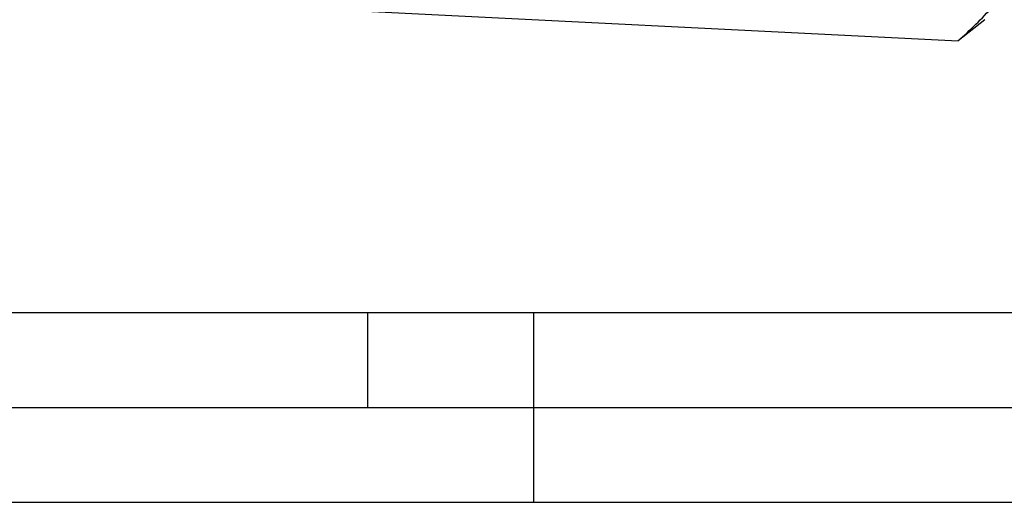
# Model space of a CAD drawing. Header units: millimetres. Extents: x 0 to 420, y 0 to 297.
# Tile 2 of 30: x 103 to 155, y 0 to 25. Entities that reach past the tile are written whole.
import ezdxf

# ---------------------------------------------------------------- set-up
doc = ezdxf.new("R2010")
doc.units = ezdxf.units.MM
doc.header["$LTSCALE"] = 23.1
doc.layers.get('0').update_dxf_attribs({"linetype": 'CONTINUOUS'})
doc.layers.add('COMPONENTS', color=7, linetype='CONTINUOUS')

msp = doc.modelspace()

# ---------------------------------------------------------------- linework, layer by layer
at = {"color": 7, "linetype": 'CONTINUOUS'}
msp.add_line((25, 10), (410, 10), dxfattribs=at)
at = {"color": 2, "linetype": 'CONTINUOUS'}
for p, q in [((121.25, 5), (121.25, 10)), ((130, 0), (130, 10)), ((20, 5), (415, 5)), ((0, 0), (232.75, 0))]:
    msp.add_line(p, q, dxfattribs=at)
at = {"layer": 'COMPONENTS', "color": 7, "linetype": 'CONTINUOUS'}
for p in [(119.36753, 25.95901), (153.77757, 25.42906)]:
    msp.add_line(p, (152.36805, 24.30816), dxfattribs=at)
msp.add_arc((132.51263, 46.35535), 29.67012, 312.005789, 316.995622, dxfattribs=at)

doc.saveas('drawing.dxf')
